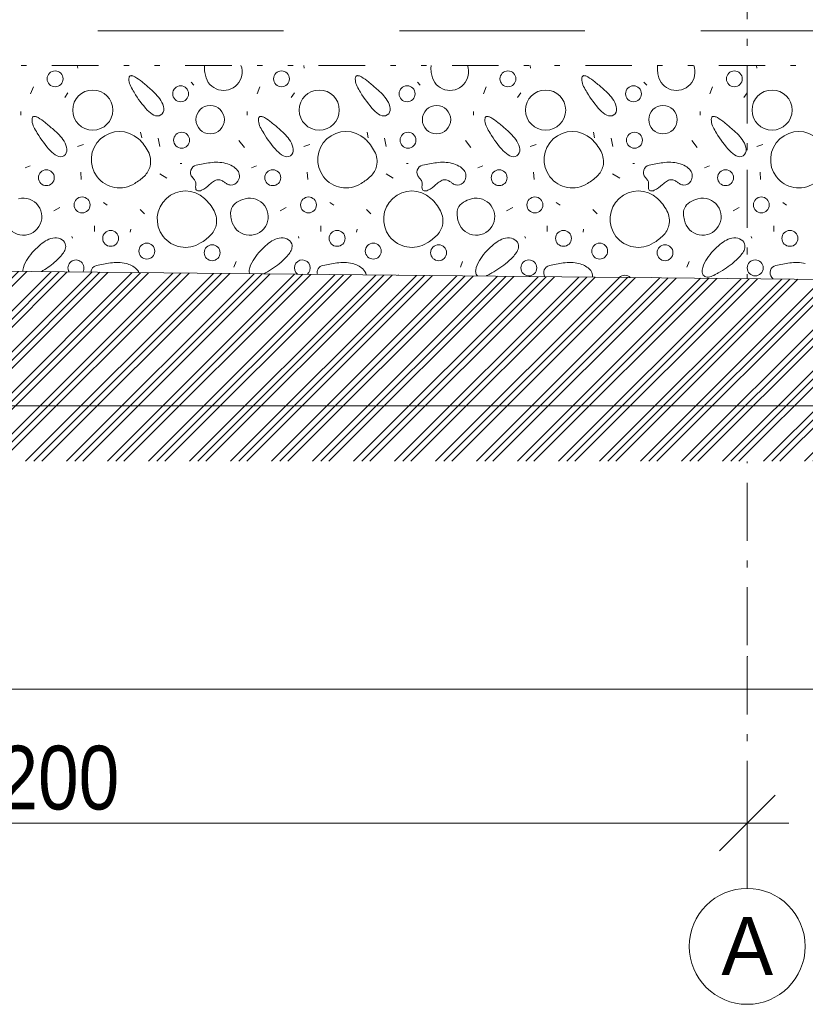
# Model space of a CAD drawing. Header units: millimetres. Extents: x -479461597 to -478645968, y -1101060132 to -1100898045.
# Tile 68 of 145: x -479073390 to -479070003, y -1101050701 to -1101046453. Entities that reach past the tile are written whole.
import ezdxf
from ezdxf.enums import TextEntityAlignment as Align

# ---------------------------------------------------------------- set-up
doc = ezdxf.new("R2010")
doc.units = ezdxf.units.MM
doc.header["$MEASUREMENT"] = 0
for name, pattern in [('Wipeout_Contour', [1000, 0, -1000]), ('Čerchovaná M', [450, 250, -85, 30, -85]), ('Čerchovaná se dvěma tečkami', [575, 200, -110, 22.5, -110, 22.5, -110]), ('Čárkovaná L', [1300, 800, -500])]:
    doc.linetypes.add(name, pattern=pattern)
for name, color, linetype in [('Bourané_2D prvky - vyplně', 7, 'Continuous'), ('Bourané_Kóty - SP', 7, 'Continuous'), ('Konstrukční síť', 7, 'Continuous'), ('Kóty - SP', 7, 'Continuous')]:
    doc.layers.add(name, color=color, linetype=linetype)
for name, color, linetype, lineweight, true_color in [('Bourané_2D prvky - vyplně_Pero_č.__40', 7, 'Continuous', 13, 0xc9ca94), ('Bourané_Konstrukce - základy výkop_Pero_č.__109', 7, 'Continuous', 13, 0x6da3d7), ('Bourané_Kóty - SP_Pero_č.__25', 7, 'Continuous', 13, 0x1a4f6e), ('Bourané_Kóty - SP_Pero_č.__45', 7, 'Continuous', 13, 0x1a4f6e), ('Bourané_Kóty - SP_Pero_č.__85', 7, 'Continuous', 13, 0x1a4f6e), ('Konstrukční síť_Pero_č.__81', 7, 'Continuous', 13, 0xa8a8a8), ('Kóty - SP_Pero_č.__25', 7, 'Continuous', 13, 0x1a4f6e), ('Kóty - SP_Pero_č.__45', 7, 'Continuous', 13, 0x1a4f6e), ('Kóty - SP_Pero_č.__85', 7, 'Continuous', 13, 0x1a4f6e), ('Situace - terén HTU_Pero_č.__186', 7, 'Continuous', 20, 0x7b0011)]:
    doc.layers.add(name, color=color, linetype=linetype, lineweight=lineweight, true_color=true_color)
for name, color, linetype, lineweight in [('Konstrukce - základy podsyp_Pero_č.__96', 124, 'Continuous', 13), ('Konstrukční síť_Pero_č.__183', 7, 'Continuous', 20), ('Legenda_Pero_č.__6', 7, 'Continuous', 20)]:
    doc.layers.add(name, color=color, linetype=linetype, lineweight=lineweight)
doc.styles.add('GENERATED_STYLE_5', font='txt')
doc.styles.add('GENERATED_STYLE_7', font='txt')
doc.dimstyles.new('GENERATED_STYLE__1', dxfattribs={"dimtxt": 275, "dimasz": 228, "dimexe": 0.18, "dimexo": 400, "dimgap": 0.09, "dimtad": 1, "dimtih": 1, "dimtoh": 1, "dimdec": 0, "dimzin": 0, "dimdsep": 46, "dimtxsty": 'GENERATED_STYLE_5', "dimblk": 'ARROWHEAD_6', "dimblk1": 'ARROWHEAD_6', "dimblk2": 'ARROWHEAD_6', "dimcen": 0.09, "dimclrd": 256, "dimclre": 256, "dimclrt": 256, "dimazin": 0, "dimtfac": 1, "dimtdec": 4, "dimtmove": 0, "dimatfit": 3, "dimfxl": 1, "dimtolj": 1, "dimtzin": 0, "dimarcsym": 0})
doc.dimstyles.new('GENERATED_STYLE__5', dxfattribs={"dimtxt": 275, "dimasz": 228, "dimexe": 0.18, "dimexo": 0.0625, "dimgap": 0.09, "dimtad": 1, "dimtih": 1, "dimtoh": 1, "dimdec": 0, "dimzin": 0, "dimdsep": 46, "dimtxsty": 'GENERATED_STYLE_5', "dimblk": 'ARROWHEAD_6', "dimblk1": 'ARROWHEAD_6', "dimblk2": 'ARROWHEAD_6', "dimcen": 0.09, "dimclrd": 256, "dimclre": 256, "dimclrt": 256, "dimazin": 0, "dimtfac": 1, "dimtdec": 4, "dimtmove": 0, "dimatfit": 3, "dimfxl": 1, "dimtolj": 1, "dimtzin": 0, "dimarcsym": 0})
doc.dimstyles.new('GENERATED_STYLE__6', dxfattribs={"dimtxt": 275, "dimasz": 261.25, "dimexe": 0.18, "dimexo": 400, "dimgap": 0.09, "dimtad": 1, "dimtih": 1, "dimtoh": 1, "dimdec": 0, "dimzin": 0, "dimdsep": 46, "dimtxsty": 'GENERATED_STYLE_5', "dimblk": 'ARROWHEAD_6', "dimblk1": 'ARROWHEAD_6', "dimblk2": 'ARROWHEAD_6', "dimcen": 0.09, "dimclrd": 256, "dimclre": 256, "dimclrt": 256, "dimazin": 0, "dimtfac": 1, "dimtdec": 4, "dimtmove": 0, "dimatfit": 3, "dimfxl": 1, "dimtolj": 1, "dimtzin": 0, "dimarcsym": 0})

# ---------------------------------------------------------------- blocks, each defined once
blk = doc.blocks.new('*X61', base_point=(-479070253, -1101046200.7))
at = {"layer": 'Bourané_2D prvky - vyplně_Pero_č.__40', "color": 9, "linetype": 'Continuous', "lineweight": 13, "true_color": 0xc9ca94}
for p, q in [((-479073140.2, -1101046662.5), (-479073141.7, -1101046650.7)), ((-479072163.9, -1101046662.5), (-479072165.4, -1101046650.7)), ((-479071187.6, -1101046662.5), (-479071189, -1101046650.7)), ((-479070211.2, -1101046662.5), (-479070212.7, -1101046650.7)), ((-479073331.2, -1101046742.3), (-479073343.1, -1101046773.1)), ((-479072651, -1101046723.3), (-479072639.1, -1101046735.2)), ((-479072354.9, -1101046742.3), (-479072366.7, -1101046773.1)), ((-479071674.6, -1101046723.3), (-479071662.8, -1101046735.2)), ((-479071378.6, -1101046742.3), (-479071390.4, -1101046773.1)), ((-479070698.3, -1101046723.3), (-479070686.5, -1101046735.2)), ((-479070402.3, -1101046742.3), (-479070414.1, -1101046773.1)), ((-479073196.2, -1101046789.6), (-479073182, -1101046768.3)), ((-479072219.9, -1101046789.6), (-479072205.7, -1101046768.3)), ((-479071243.6, -1101046789.6), (-479071229.4, -1101046768.3)), ((-479070267.2, -1101046789.6), (-479070253, -1101046768.3)), ((-479073385.7, -1101046848.9), (-479073385.7, -1101046865.4)), ((-479072409.4, -1101046848.9), (-479072409.4, -1101046865.4)), ((-479071433.1, -1101046848.9), (-479071433.1, -1101046865.4)), ((-479070456.7, -1101046848.9), (-479070456.7, -1101046865.4)), ((-479072868.9, -1101046938.9), (-479072864.1, -1101046962.6)), ((-479071892.6, -1101046938.9), (-479071887.8, -1101046962.6)), ((-479070916.2, -1101046938.9), (-479070911.5, -1101046962.6)), ((-479073115.2, -1101046991), (-479073141.3, -1101047000.4)), ((-479072793.1, -1101046964.9), (-479072786, -1101047000.4)), ((-479072421.2, -1101047005.2), (-479072444.9, -1101046974.4)), ((-479072138.9, -1101046991), (-479072164.9, -1101047000.4)), ((-479071816.8, -1101046964.9), (-479071809.7, -1101047000.4)), ((-479071444.9, -1101047005.2), (-479071468.6, -1101046974.4)), ((-479071162.6, -1101046991), (-479071188.6, -1101047000.4)), ((-479070840.4, -1101046964.9), (-479070833.3, -1101047000.4)), ((-479070468.6, -1101047005.2), (-479070492.3, -1101046974.4)), ((-479070186.3, -1101046991), (-479070212.3, -1101047000.4)), ((-479073366.7, -1101047092.8), (-479073345.4, -1101047083.4)), ((-479072698.3, -1101047073.9), (-479072691.2, -1101047073.9)), ((-479072390.4, -1101047092.8), (-479072369.1, -1101047083.4)), ((-479071722, -1101047073.9), (-479071714.9, -1101047073.9)), ((-479071414.1, -1101047092.8), (-479071392.8, -1101047083.4)), ((-479070745.7, -1101047073.9), (-479070738.6, -1101047073.9)), ((-479070437.8, -1101047092.8), (-479070416.5, -1101047083.4)), ((-479073126.8, -1101047111.5), (-479073124.5, -1101047142.3)), ((-479072786.3, -1101047118.2), (-479072755.5, -1101047137.2)), ((-479072150.5, -1101047111.5), (-479072148.1, -1101047142.3)), ((-479071810, -1101047118.2), (-479071779.2, -1101047137.2)), ((-479071174.2, -1101047111.5), (-479071171.8, -1101047142.3)), ((-479070833.6, -1101047118.2), (-479070802.8, -1101047137.2)), ((-479070197.9, -1101047111.5), (-479070195.5, -1101047142.3)), ((-479073029.3, -1101047242.5), (-479073012.5, -1101047253.3)), ((-479072053, -1101047242.5), (-479072036.2, -1101047253.3)), ((-479071076.6, -1101047242.5), (-479071059.9, -1101047253.3)), ((-479070100.3, -1101047242.5), (-479070083.6, -1101047253.3)), ((-479073217.1, -1101047262.9), (-479073243.2, -1101047277.1)), ((-479072871.2, -1101047272), (-479072852.3, -1101047290.9)), ((-479072240.8, -1101047262.9), (-479072266.9, -1101047277.1)), ((-479071894.9, -1101047272), (-479071876, -1101047290.9)), ((-479071264.5, -1101047262.9), (-479071290.5, -1101047277.1)), ((-479070918.6, -1101047272), (-479070899.7, -1101047290.9)), ((-479070288.2, -1101047262.9), (-479070314.2, -1101047277.1)), ((-479073067.8, -1101047366.7), (-479073067.8, -1101047343)), ((-479072913.9, -1101047369.1), (-479072911.5, -1101047357.2)), ((-479072091.5, -1101047366.7), (-479072091.5, -1101047343)), ((-479071937.6, -1101047369.1), (-479071935.2, -1101047357.2)), ((-479071115.2, -1101047366.7), (-479071115.2, -1101047343)), ((-479070961.2, -1101047369.1), (-479070958.9, -1101047357.2)), ((-479070138.9, -1101047366.7), (-479070138.9, -1101047343)), ((-479073162.6, -1101047395.1), (-479073165, -1101047388)), ((-479072186.3, -1101047395.1), (-479072188.6, -1101047388)), ((-479071209.9, -1101047395.1), (-479071212.3, -1101047388)), ((-479070233.6, -1101047395.1), (-479070236, -1101047388)), ((-479072456.7, -1101047497), (-479072466.2, -1101047520.7)), ((-479071480.4, -1101047497), (-479071489.9, -1101047520.7)), ((-479070504.1, -1101047497), (-479070513.6, -1101047520.7)), ((-479070665.2, -1101047565.7), (-479070662.9, -1101047566.7))]:
    blk.add_line(p, q, dxfattribs=at)
for centre, radius in [((-479073237.5, -1101046708.4), 34.3), ((-479072261.2, -1101046708.4), 34.3), ((-479071284.9, -1101046708.4), 34.3), ((-479070308.6, -1101046708.4), 34.3), ((-479072696.2, -1101046772.8), 34.3), ((-479071719.8, -1101046772.8), 34.3), ((-479070743.5, -1101046772.8), 34.3), ((-479073075, -1101046843.4), 86.5), ((-479072098.7, -1101046843.4), 86.5), ((-479071122.4, -1101046843.4), 86.5), ((-479070146, -1101046843.4), 86.5), ((-479072569, -1101046884.4), 61.2), ((-479071592.7, -1101046884.4), 61.2), ((-479070616.4, -1101046884.4), 61.2), ((-479072692, -1101046973.2), 34.3), ((-479071715.7, -1101046973.2), 34.3), ((-479070739.4, -1101046973.2), 34.3), ((-479073275.3, -1101047134.9), 34.3), ((-479072299, -1101047134.9), 34.3), ((-479071322.7, -1101047134.9), 34.3), ((-479070346.4, -1101047134.9), 34.3), ((-479073121.2, -1101047252.3), 34.3), ((-479072144.9, -1101047252.3), 34.3), ((-479071168.6, -1101047252.3), 34.3), ((-479070192.3, -1101047252.3), 34.3), ((-479072998.1, -1101047396.6), 34.3), ((-479072021.7, -1101047396.6), 34.3), ((-479071045.4, -1101047396.6), 34.3), ((-479070069.1, -1101047396.6), 34.3), ((-479072842, -1101047451.5), 34.3), ((-479072560.2, -1101047458.5), 34.3), ((-479071865.6, -1101047451.5), 34.3), ((-479071583.9, -1101047458.5), 34.3), ((-479070889.3, -1101047451.5), 34.3), ((-479070607.6, -1101047458.5), 34.3), ((-479071195, -1101047524), 34.3), ((-479070218.7, -1101047524), 34.3)]:
    blk.add_circle(centre, radius, dxfattribs=at)
for centre, radius, start, end in [((-479072533, -1101046664.4), 60.4, 166.8265, 183.2347), ((-479072510.8, -1101046678.7), 79.9, 190.4282, 20.57), ((-479071556.6, -1101046664.4), 60.4, 166.8265, 183.2347), ((-479071534.5, -1101046678.7), 79.9, 190.4282, 20.57), ((-479070580.3, -1101046664.4), 60.4, 166.8265, 183.2347), ((-479070558.2, -1101046678.7), 79.9, 190.4282, 20.57), ((-479072884.3, -1101046710.1), 35.1, 166.9916, 187.7906), ((-479072906.5, -1101046705.3), 12.4, 144.5812, 165.7924), ((-479072910, -1101046702.9), 8.15, 116.4425, 143.7464), ((-479072909.5, -1101046704.4), 9.77, 91.5878, 115.1953), ((-479072909.3, -1101046712.5), 17.9, 76.2622, 91.634), ((-479072916.8, -1101046740.9), 47.3, 60.0923, 75.5611), ((-479072994.4, -1101046877), 203.9, 49.777, 60.2392), ((-479072453.5, -1101046660), 140, 183.2095, 193.7302), ((-479071908, -1101046710.1), 35.1, 166.9916, 187.7906), ((-479071930.2, -1101046705.3), 12.4, 144.5812, 165.7924), ((-479071933.7, -1101046702.9), 8.15, 116.4425, 143.7464), ((-479071933.2, -1101046704.4), 9.77, 91.5878, 115.1953), ((-479071933, -1101046712.5), 17.9, 76.2622, 91.634), ((-479071940.5, -1101046740.9), 47.3, 60.0923, 75.5611), ((-479072018.1, -1101046877), 203.9, 49.777, 60.2392), ((-479071477.2, -1101046660), 140, 183.2095, 193.7302), ((-479070931.7, -1101046710.1), 35.1, 166.9916, 187.7906), ((-479070953.8, -1101046705.3), 12.4, 144.5812, 165.7924), ((-479070957.4, -1101046702.9), 8.15, 116.4425, 143.7464), ((-479070956.9, -1101046704.4), 9.77, 91.5878, 115.1953), ((-479070956.6, -1101046712.5), 17.9, 76.2622, 91.634), ((-479070964.2, -1101046740.9), 47.3, 60.0923, 75.5611), ((-479071041.8, -1101046877), 203.9, 49.777, 60.2392), ((-479070500.8, -1101046660), 140, 183.2095, 193.7302), ((-479072839.5, -1101046705.9), 80.1, 186.4296, 206.157), ((-479072705.1, -1101046639.1), 230.1, 206.3304, 213.6244), ((-479073450.1, -1101047442.6), 930.2, 47.9748, 50.8493), ((-479071863.2, -1101046705.9), 80.1, 186.4296, 206.157), ((-479071728.8, -1101046639.1), 230.1, 206.3304, 213.6244), ((-479072473.8, -1101047442.6), 930.2, 47.9748, 50.8493), ((-479070886.9, -1101046705.9), 80.1, 186.4296, 206.157), ((-479070752.5, -1101046639.1), 230.1, 206.3304, 213.6244), ((-479071497.4, -1101047442.6), 930.2, 47.9748, 50.8493), ((-479072508.3, -1101046538.6), 450.4, 210.4057, 222.5965), ((-479072968.5, -1101046927.1), 225.2, 33.8343, 51.1866), ((-479071532, -1101046538.6), 450.4, 210.4057, 222.5965), ((-479071992.2, -1101046927.1), 225.2, 33.8343, 51.1866), ((-479070555.7, -1101046538.6), 450.4, 210.4057, 222.5965), ((-479071015.9, -1101046927.1), 225.2, 33.8343, 51.1866), ((-479072848.4, -1101046845.2), 79.8, 6.3813, 32.9796), ((-479071872.1, -1101046845.2), 79.8, 6.3813, 32.9796), ((-479070895.8, -1101046845.2), 79.8, 6.3813, 32.9796), ((-479073324.2, -1101046880.9), 12.4, 144.5812, 165.7924), ((-479073327.7, -1101046878.5), 8.15, 116.4425, 143.7464), ((-479073327.2, -1101046880), 9.77, 91.5878, 115.1953), ((-479073327, -1101046888.1), 17.9, 76.2622, 91.634), ((-479073334.5, -1101046916.5), 47.3, 60.0923, 75.5611), ((-479072766.5, -1101046776.5), 99.3, 222.3712, 243.0633), ((-479072797.1, -1101046837.4), 31.2, 242.6052, 300.2402), ((-479072798.9, -1101046839.9), 30, 305.4921, 6.9034), ((-479072347.9, -1101046880.9), 12.4, 144.5812, 165.7924), ((-479072351.4, -1101046878.5), 8.15, 116.4425, 143.7464), ((-479072350.9, -1101046880), 9.77, 91.5878, 115.1953), ((-479072350.6, -1101046888.1), 17.9, 76.2622, 91.634), ((-479072358.2, -1101046916.5), 47.3, 60.0923, 75.5611), ((-479071790.2, -1101046776.5), 99.3, 222.3712, 243.0633), ((-479071820.8, -1101046837.4), 31.2, 242.6052, 300.2402), ((-479071822.5, -1101046839.9), 30, 305.4921, 6.9034), ((-479071371.5, -1101046880.9), 12.4, 144.5812, 165.7924), ((-479071375.1, -1101046878.5), 8.15, 116.4425, 143.7464), ((-479071374.6, -1101046880), 9.77, 91.5878, 115.1953), ((-479071374.3, -1101046888.1), 17.9, 76.2622, 91.634), ((-479071381.9, -1101046916.5), 47.3, 60.0923, 75.5611), ((-479070813.8, -1101046776.5), 99.3, 222.3712, 243.0633), ((-479070844.5, -1101046837.4), 31.2, 242.6052, 300.2402), ((-479070846.2, -1101046839.9), 30, 305.4921, 6.9034), ((-479070395.2, -1101046880.9), 12.4, 144.5812, 165.7924), ((-479070398.8, -1101046878.5), 8.15, 116.4425, 143.7464), ((-479070398.2, -1101046880), 9.77, 91.5878, 115.1953), ((-479070398, -1101046888.1), 17.9, 76.2622, 91.634), ((-479070405.6, -1101046916.5), 47.3, 60.0923, 75.5611), ((-479073302, -1101046885.7), 35.1, 166.9916, 187.7906), ((-479073257.2, -1101046881.5), 80.1, 186.4296, 206.157), ((-479073412.1, -1101047052.5), 203.9, 49.777, 60.2392), ((-479073867.8, -1101047618.2), 930.2, 47.9748, 50.8493), ((-479072325.7, -1101046885.7), 35.1, 166.9916, 187.7906), ((-479072280.9, -1101046881.5), 80.1, 186.4296, 206.157), ((-479072435.8, -1101047052.5), 203.9, 49.777, 60.2392), ((-479072891.5, -1101047618.2), 930.2, 47.9748, 50.8493), ((-479071349.4, -1101046885.7), 35.1, 166.9916, 187.7906), ((-479071304.6, -1101046881.5), 80.1, 186.4296, 206.157), ((-479071459.5, -1101047052.5), 203.9, 49.777, 60.2392), ((-479071915.1, -1101047618.2), 930.2, 47.9748, 50.8493), ((-479070373.1, -1101046885.7), 35.1, 166.9916, 187.7906), ((-479070328.3, -1101046881.5), 80.1, 186.4296, 206.157), ((-479070483.2, -1101047052.5), 203.9, 49.777, 60.2392), ((-479070938.8, -1101047618.2), 930.2, 47.9748, 50.8493), ((-479073122.8, -1101046814.7), 230.1, 206.3304, 213.6244), ((-479072926, -1101046714.2), 450.4, 210.4057, 222.5965), ((-479073386.2, -1101047102.7), 225.2, 33.8343, 51.1866), ((-479072959.8, -1101047057.2), 121.6, 47.4454, 302.6151), ((-479072146.5, -1101046814.7), 230.1, 206.3304, 213.6244), ((-479071949.7, -1101046714.2), 450.4, 210.4057, 222.5965), ((-479072409.9, -1101047102.7), 225.2, 33.8343, 51.1866), ((-479071983.5, -1101047057.2), 121.6, 47.4454, 302.6151), ((-479071170.2, -1101046814.7), 230.1, 206.3304, 213.6244), ((-479070973.4, -1101046714.2), 450.4, 210.4057, 222.5965), ((-479071433.6, -1101047102.7), 225.2, 33.8343, 51.1866), ((-479071007.2, -1101047057.2), 121.6, 47.4454, 302.6151), ((-479070193.9, -1101046814.7), 230.1, 206.3304, 213.6244), ((-479069997, -1101046714.2), 450.4, 210.4057, 222.5965), ((-479070457.2, -1101047102.7), 225.2, 33.8343, 51.1866), ((-479070030.9, -1101047057.2), 121.6, 47.4454, 302.6151), ((-479073266.1, -1101047020.8), 79.8, 6.3813, 32.9796), ((-479073014, -1101047115.2), 201, 27.7394, 47.2569), ((-479072289.8, -1101047020.8), 79.8, 6.3813, 32.9796), ((-479072037.7, -1101047115.2), 201, 27.7394, 47.2569), ((-479071313.5, -1101047020.8), 79.8, 6.3813, 32.9796), ((-479071061.4, -1101047115.2), 201, 27.7394, 47.2569), ((-479070337.1, -1101047020.8), 79.8, 6.3813, 32.9796), ((-479073184.2, -1101046952.1), 99.3, 222.3712, 243.0633), ((-479073214.8, -1101047013), 31.2, 242.6052, 300.2402), ((-479073216.6, -1101047015.5), 30, 305.4921, 6.9034), ((-479072917.9, -1101047064.9), 92.5, 347.7666, 27.8507), ((-479072207.9, -1101046952.1), 99.3, 222.3712, 243.0633), ((-479072238.5, -1101047013), 31.2, 242.6052, 300.2402), ((-479072240.2, -1101047015.5), 30, 305.4921, 6.9034), ((-479071941.6, -1101047064.9), 92.5, 347.7666, 27.8507), ((-479071231.5, -1101046952.1), 99.3, 222.3712, 243.0633), ((-479071262.2, -1101047013), 31.2, 242.6052, 300.2402), ((-479071263.9, -1101047015.5), 30, 305.4921, 6.9034), ((-479070965.3, -1101047064.9), 92.5, 347.7666, 27.8507), ((-479070255.2, -1101046952.1), 99.3, 222.3712, 243.0633), ((-479070285.9, -1101047013), 31.2, 242.6052, 300.2402), ((-479070287.6, -1101047015.5), 30, 305.4921, 6.9034), ((-479072920.6, -1101047059.5), 96.3, 314.7779, 344.9961), ((-479072622.2, -1101047112), 31.5, 102.3324, 221.6658), ((-479072514.1, -1101047544), 476.8, 96.6259, 103.9434), ((-479072542.6, -1101047249.4), 181.1, 76.9848, 98.4191), ((-479072531, -1101047188.6), 119.2, 60.5831, 75.8236), ((-479072505.7, -1101047146.2), 69.8, 37.6475, 61.5974), ((-479071944.2, -1101047059.5), 96.3, 314.7779, 344.9961), ((-479071645.9, -1101047112), 31.5, 102.3324, 221.6658), ((-479071537.8, -1101047544), 476.8, 96.6259, 103.9434), ((-479071566.3, -1101047249.4), 181.1, 76.9848, 98.4191), ((-479071554.7, -1101047188.6), 119.2, 60.5831, 75.8236), ((-479071529.3, -1101047146.2), 69.8, 37.6475, 61.5974), ((-479070967.9, -1101047059.5), 96.3, 314.7779, 344.9961), ((-479070669.6, -1101047112), 31.5, 102.3324, 221.6658), ((-479070561.4, -1101047544), 476.8, 96.6259, 103.9434), ((-479070590, -1101047249.4), 181.1, 76.9848, 98.4191), ((-479070578.4, -1101047188.6), 119.2, 60.5831, 75.8236), ((-479070553, -1101047146.2), 69.8, 37.6475, 61.5974), ((-479072993.8, -1101046985.9), 200.1, 299.8029, 314.8134), ((-479072483, -1101047127.3), 40.4, 327.0376, 36.1209), ((-479072017.5, -1101046985.9), 200.1, 299.8029, 314.8134), ((-479071506.7, -1101047127.3), 40.4, 327.0376, 36.1209), ((-479071041.1, -1101046985.9), 200.1, 299.8029, 314.8134), ((-479070530.4, -1101047127.3), 40.4, 327.0376, 36.1209), ((-479072712.1, -1101047199.4), 93.8, 36.3442, 45.0506), ((-479072660.6, -1101047161.3), 29.8, 9.2485, 36.0448), ((-479072586.7, -1101047174.4), 45.1, 172.1101, 189.0874), ((-479072682.6, -1101047161.7), 51.7, 352.8034, 5.8388), ((-479072661.4, -1101047073.5), 128.1, 295.4669, 314.5735), ((-479072463.5, -1101047279.1), 157.3, 125.1766, 133.3696), ((-479072530.9, -1101047182.6), 39.5, 96.3875, 125.8548), ((-479072533.6, -1101047174.8), 31.5, 62.2902, 93.1672), ((-479072562.3, -1101047227.8), 91.8, 52.6959, 61.7729), ((-479072444.8, -1101047072.6), 102.9, 232.9934, 240.456), ((-479072478.2, -1101047131.1), 35.6, 240.8322, 267.0065), ((-479072479.7, -1101047130.8), 35.8, 269.5174, 328.7918), ((-479071735.8, -1101047199.4), 93.8, 36.3442, 45.0506), ((-479071684.3, -1101047161.3), 29.8, 9.2485, 36.0448), ((-479071610.4, -1101047174.4), 45.1, 172.1101, 189.0874), ((-479071706.3, -1101047161.7), 51.7, 352.8034, 5.8388), ((-479071685.1, -1101047073.5), 128.1, 295.4669, 314.5735), ((-479071487.2, -1101047279.1), 157.3, 125.1766, 133.3696), ((-479071554.6, -1101047182.6), 39.5, 96.3875, 125.8548), ((-479071557.3, -1101047174.8), 31.5, 62.2902, 93.1672), ((-479071586, -1101047227.8), 91.8, 52.6959, 61.7729), ((-479071468.4, -1101047072.6), 102.9, 232.9934, 240.456), ((-479071501.9, -1101047131.1), 35.6, 240.8322, 267.0065), ((-479071503.4, -1101047130.8), 35.8, 269.5174, 328.7918), ((-479070759.5, -1101047199.4), 93.8, 36.3442, 45.0506), ((-479070708, -1101047161.3), 29.8, 9.2485, 36.0448), ((-479070634.1, -1101047174.4), 45.1, 172.1101, 189.0874), ((-479070730, -1101047161.7), 51.7, 352.8034, 5.8388), ((-479070708.8, -1101047073.5), 128.1, 295.4669, 314.5735), ((-479070510.8, -1101047279.1), 157.3, 125.1766, 133.3696), ((-479070578.3, -1101047182.6), 39.5, 96.3875, 125.8548), ((-479070580.9, -1101047174.8), 31.5, 62.2902, 93.1672), ((-479070609.7, -1101047227.8), 91.8, 52.6959, 61.7729), ((-479070492.1, -1101047072.6), 102.9, 232.9934, 240.456), ((-479070525.5, -1101047131.1), 35.6, 240.8322, 267.0065), ((-479070527.1, -1101047130.8), 35.8, 269.5174, 328.7918), ((-479072675.6, -1101047313.8), 121.6, 47.4454, 302.6151), ((-479072616.3, -1101047178.9), 15.1, 189.971, 219.9454), ((-479072620, -1101047181.3), 10.8, 222.4728, 257.5463), ((-479072618.6, -1101047173.7), 18.5, 258.5237, 281.5295), ((-479072622.5, -1101047152.1), 40.5, 280.7953, 293.5363), ((-479071699.3, -1101047313.8), 121.6, 47.4454, 302.6151), ((-479071640, -1101047178.9), 15.1, 189.971, 219.9454), ((-479071643.6, -1101047181.3), 10.8, 222.4728, 257.5463), ((-479071642.3, -1101047173.7), 18.5, 258.5237, 281.5295), ((-479071646.2, -1101047152.1), 40.5, 280.7953, 293.5363), ((-479070722.9, -1101047313.8), 121.6, 47.4454, 302.6151), ((-479070663.7, -1101047178.9), 15.1, 189.971, 219.9454), ((-479070667.3, -1101047181.3), 10.8, 222.4728, 257.5463), ((-479070666, -1101047173.7), 18.5, 258.5237, 281.5295), ((-479070669.9, -1101047152.1), 40.5, 280.7953, 293.5363), ((-479073374.5, -1101047303), 79.9, 190.4282, 104.6294), ((-479072729.7, -1101047371.8), 201, 27.7394, 47.2569), ((-479072398.2, -1101047303), 79.9, 190.4282, 104.6294), ((-479072423.6, -1101047290.4), 57.9, 120.7918, 156.6671), ((-479072381.1, -1101047361.1), 140.5, 105.3821, 120.9077), ((-479071753.4, -1101047371.8), 201, 27.7394, 47.2569), ((-479071421.8, -1101047303), 79.9, 190.4282, 104.6294), ((-479071447.3, -1101047290.4), 57.9, 120.7918, 156.6671), ((-479071404.8, -1101047361.1), 140.5, 105.3821, 120.9077), ((-479070777.1, -1101047371.8), 201, 27.7394, 47.2569), ((-479070445.5, -1101047303), 79.9, 190.4282, 104.6294), ((-479070470.9, -1101047290.4), 57.9, 120.7918, 156.6671), ((-479070428.4, -1101047361.1), 140.5, 105.3821, 120.9077), ((-479072633.7, -1101047321.5), 92.5, 347.7666, 27.8507), ((-479072420.3, -1101047288.7), 60.4, 159.3574, 183.2347), ((-479072340.8, -1101047284.3), 140, 183.2095, 193.7302), ((-479071657.4, -1101047321.5), 92.5, 347.7666, 27.8507), ((-479071443.9, -1101047288.7), 60.4, 159.3574, 183.2347), ((-479071364.5, -1101047284.3), 140, 183.2095, 193.7302), ((-479070681, -1101047321.5), 92.5, 347.7666, 27.8507), ((-479070467.6, -1101047288.7), 60.4, 159.3574, 183.2347), ((-479070388.2, -1101047284.3), 140, 183.2095, 193.7302), ((-479072636.3, -1101047316.2), 96.3, 314.7779, 344.9961), ((-479071660, -1101047316.2), 96.3, 314.7779, 344.9961), ((-479070683.7, -1101047316.2), 96.3, 314.7779, 344.9961), ((-479073166.7, -1101047581.9), 207.1, 122.8427, 132.3696), ((-479073232, -1101047480.5), 86.5, 100.496, 122.8825), ((-479073236.7, -1101047454.9), 60.4, 68.6646, 100.5486), ((-479073227.9, -1101047432.6), 36.5, 19.3509, 68.7902), ((-479073228.1, -1101047431.4), 36.2, 341.8983, 17.4009), ((-479072709.5, -1101047242.6), 200.1, 299.8029, 314.8134), ((-479072190.3, -1101047581.9), 207.1, 122.8427, 132.3696), ((-479072255.7, -1101047480.5), 86.5, 100.496, 122.8825), ((-479072260.4, -1101047454.9), 60.4, 68.6646, 100.5486), ((-479072251.6, -1101047432.6), 36.5, 19.3509, 68.7902), ((-479072251.8, -1101047431.4), 36.2, 341.8983, 17.4009), ((-479071733.2, -1101047242.6), 200.1, 299.8029, 314.8134), ((-479071214, -1101047581.9), 207.1, 122.8427, 132.3696), ((-479071279.4, -1101047480.5), 86.5, 100.496, 122.8825), ((-479071284.1, -1101047454.9), 60.4, 68.6646, 100.5486), ((-479071275.3, -1101047432.6), 36.5, 19.3509, 68.7902), ((-479071275.5, -1101047431.4), 36.2, 341.8983, 17.4009), ((-479070756.9, -1101047242.6), 200.1, 299.8029, 314.8134), ((-479070237.7, -1101047581.9), 207.1, 122.8427, 132.3696), ((-479070303.1, -1101047480.5), 86.5, 100.496, 122.8825), ((-479070307.8, -1101047454.9), 60.4, 68.6646, 100.5486), ((-479070299, -1101047432.6), 36.5, 19.3509, 68.7902), ((-479070299.1, -1101047431.4), 36.2, 341.8983, 17.4009), ((-479073139.7, -1101047628), 259.5, 129.9016, 148.2696), ((-479073401.9, -1101047308.6), 250.4, 310.4067, 321.8671), ((-479073258.8, -1101047420.4), 68.8, 321.4678, 341.1053), ((-479072163.4, -1101047628), 259.5, 129.9016, 148.2696), ((-479072425.6, -1101047308.6), 250.4, 310.4067, 321.8671), ((-479072282.4, -1101047420.4), 68.8, 321.4678, 341.1053), ((-479071187.1, -1101047628), 259.5, 129.9016, 148.2696), ((-479071449.2, -1101047308.6), 250.4, 310.4067, 321.8671), ((-479071306.1, -1101047420.4), 68.8, 321.4678, 341.1053), ((-479070210.8, -1101047628), 259.5, 129.9016, 148.2696), ((-479070472.9, -1101047308.6), 250.4, 310.4067, 321.8671), ((-479070329.8, -1101047420.4), 68.8, 321.4678, 341.1053), ((-479073270, -1101047549.8), 107.6, 147.1941, 171.5945), ((-479073502.5, -1101047188.4), 407.2, 300.1967, 310.2276), ((-479073147.7, -1101047524), 34.3, 328.1574, 210.6967), ((-479072944, -1101047976.3), 476.8, 96.6259, 103.9434), ((-479072972.5, -1101047681.7), 181.1, 76.9848, 98.4191), ((-479072954.1, -1101047604), 101.2, 48.7194, 77.2156), ((-479072293.7, -1101047549.8), 107.6, 147.1941, 171.5945), ((-479072526.2, -1101047188.4), 407.2, 298.7034, 310.2276), ((-479072171.4, -1101047524), 34.3, 305.95, 232.9041), ((-479071967.6, -1101047976.3), 476.8, 96.6259, 103.9434), ((-479071996.2, -1101047681.7), 181.1, 76.9848, 98.4191), ((-479071977.8, -1101047604), 101.2, 48.7194, 77.2156), ((-479071317.4, -1101047549.8), 107.6, 147.1941, 171.5945), ((-479071549.9, -1101047188.4), 407.2, 298.7034, 310.2276), ((-479070991.3, -1101047976.3), 476.8, 96.6259, 103.9434), ((-479071019.8, -1101047681.7), 181.1, 76.9848, 98.4191), ((-479071001.5, -1101047604), 101.2, 48.7194, 77.2156), ((-479070341.1, -1101047549.8), 107.6, 147.1941, 171.5945), ((-479070573.6, -1101047188.4), 407.2, 298.7034, 310.2276), ((-479070015, -1101047976.3), 476.8, 96.6259, 103.9434), ((-479070043.5, -1101047681.7), 181.1, 76.9848, 98.4191), ((-479073345.3, -1101047538.7), 31.5, 171.5409, 181.5292), ((-479073052.1, -1101047544.3), 31.5, 102.3324, 176.6945), ((-479072915.1, -1101047560.2), 42.5, 21.5508, 49.2414), ((-479072368.9, -1101047538.7), 31.5, 171.5409, 199.6784), ((-479070845.8, -1101050121.3), 2973.1, 119.9631, 120.1316), ((-479072075.8, -1101047544.3), 31.5, 102.3324, 194.6121), ((-479071938.7, -1101047560.2), 42.5, 7.8767, 49.2414), ((-479071392.6, -1101047538.7), 31.5, 171.5409, 204.3302), ((-479071401.9, -1101047541.1), 22.1, 208.5693, 234.6293), ((-479071432.1, -1101047437.9), 132.1, 293.085, 302.0672), ((-479069869.4, -1101050121.3), 2973.1, 119.9631, 120.1316), ((-479071099.5, -1101047544.3), 31.5, 102.3324, 214.2854), ((-479070962.4, -1101047560.2), 42.5, 354.6817, 49.2414), ((-479070416.3, -1101047538.7), 31.5, 171.5409, 204.3302), ((-479070425.6, -1101047541.1), 22.1, 208.5693, 254.5479), ((-479070455.7, -1101047437.9), 132.1, 291.1304, 302.0672), ((-479068893.1, -1101050121.3), 2973.1, 119.9631, 120.1316), ((-479070123.2, -1101047544.3), 31.5, 102.3324, 221.6658), ((-479071758, -1101047590), 34.3, 86.6501, 92.204), ((-479070781.7, -1101047590), 34.3, 45.0107, 133.8434), ((-479070421.7, -1101047526.2), 37.6, 254.8791, 291.2132), ((-479070216.6, -1101047634.9), 98.6, 39.6853, 44.9083)]:
    blk.add_arc(centre, radius, start, end, dxfattribs=at)
blk = doc.blocks.new('výplň_2_3', base_point=(-479070253, -1101046200.7))
at = {"color": 254, "linetype": 'Wipeout_Contour', "lineweight": 0, "ltscale": 25215994912.12917}
blk.add_wipeout([(-479095604.7, -1101047000.7), (-479095651.1, -1101047000.7), (-479095651.1, -1101047050.7), (-479095540.5, -1101047050.7), (-479095344.2, -1101047247), (-479095301, -1101047375.7), (-479097801.1, -1101047350.7), (-479097801.1, -1101047450.7), (-479095259, -1101047528.4), (-479095168, -1101047859.2), (-479094914.9, -1101047859.2), (-479094839.2, -1101047650.9), (-479082278.3, -1101047450.5), (-479068802.5, -1101047585.3), (-479068700, -1101047958.3), (-479068405.7, -1101047958.3), (-479068300.6, -1101047576), (-479067167.3, -1101047564.7), (-479067150.4, -1101046721.3), (-479068253.1, -1101046650.7), (-479095604.7, -1101046650.7)], dxfattribs=at).dxf.layer = 'Bourané_2D prvky - vyplně'
at = {"layer": 'Bourané_2D prvky - vyplně_Pero_č.__40', "color": 9, "linetype": 'Continuous', "lineweight": 13, "true_color": 0xc9ca94}
blk.add_blockref('*X61', (-479070253, -1101046200.7), dxfattribs=at)
blk = doc.blocks.new('Standardní značka sítě[13]_3', base_point=(-479070253.1, -1101036200.7))
at = {"layer": 'Konstrukční síť_Pero_č.__183', "color": 7, "linetype": 'Continuous', "lineweight": 20}
blk.add_circle((-479070253.1, -1101050450.7), 250, dxfattribs=at)
at = {"layer": 'Konstrukční síť_Pero_č.__81', "color": 253, "linetype": 'Čerchovaná M', "lineweight": 13, "true_color": 0xa8a8a8}
for p, q in [((-479070253.1, -1101037200.7), (-479070253.1, -1101049200.7)), ((-479070253.1, -1101049200.7), (-479070253.1, -1101050200.7))]:
    blk.add_line(p, q, dxfattribs=at)
blk.add_point((-479070253.1, -1101049200.7), dxfattribs=at)
blk.add_point((-479070253.1, -1101049200.7), dxfattribs=at)
at = {"layer": 'Konstrukční síť_Pero_č.__183', "color": 7, "lineweight": 20, "style": 'GENERATED_STYLE_7'}
for tag, p in [('AC_MarkerText_1_0', (-479070253.1, -1101035949.3)), ('AC_MarkerText_1_1', (-479070253.1, -1101050449.3))]:
    blk.add_attdef(tag, text='', height=250, rotation=360, dxfattribs=at).set_placement(p, align=Align.MIDDLE_CENTER)
blk = doc.blocks.new('*D88', base_point=(-479070253, -1101046200.7))
at = {"layer": 'Kóty - SP_Pero_č.__45', "color": 146, "linetype": 'Continuous', "lineweight": 13, "true_color": 0x1a4f6e}
blk.add_line((-479076333, -1101049799.1), (-479076573, -1101050039.1), dxfattribs=at)
at = {"layer": 'Kóty - SP_Pero_č.__85', "color": 146, "linetype": 'Continuous', "lineweight": 13, "true_color": 0x1a4f6e}
for p, q in [((-479076453, -1101050144.1), (-479076453, -1101049694.1)), ((-479076453, -1101049919.1), (-479070253.2, -1101049919.1))]:
    blk.add_line(p, q, dxfattribs=at)
blk = doc.blocks.new('ARROWHEAD_6')
at = {"color": 0, "linetype": 'Continuous', "lineweight": 0}
for p, q in [((-0.5, -0.5), (0.5, 0.5)), ((0, 0), (-1, 0))]:
    blk.add_line(p, q, dxfattribs=at)
blk = doc.blocks.new('*D89', base_point=(-479070253, -1101046200.7))
at = {"layer": 'Kóty - SP_Pero_č.__45', "color": 146, "linetype": 'Continuous', "lineweight": 13, "true_color": 0x1a4f6e}
for p, q in [((-479076333, -1101049799.1), (-479076573, -1101050039.1)), ((-479070373.2, -1101050039.1), (-479070133.2, -1101049799.1))]:
    blk.add_line(p, q, dxfattribs=at)
at = {"layer": 'Kóty - SP_Pero_č.__85', "color": 146, "linetype": 'Continuous', "lineweight": 13, "true_color": 0x1a4f6e}
for p, q in [((-479070253.2, -1101050144.1), (-479070253.2, -1101049694.1)), ((-479076453, -1101049919.1), (-479070253.2, -1101049919.1)), ((-479070253.2, -1101049919.1), (-479070073.2, -1101049919.1))]:
    blk.add_line(p, q, dxfattribs=at)
at = {"layer": 'Kóty - SP_Pero_č.__25', "color": 146, "lineweight": 13, "true_color": 0x1a4f6e, "insert": (-479073749.1, -1101049864.1), "char_height": 275, "attachment_point": 7, "style": 'GENERATED_STYLE_5'}
blk.add_mtext('\\A1;{\\pql;\\fArial Narrow|b0|i0|c238|p34;6\xa0200}', dxfattribs=at)
blk = doc.blocks.new('*D98', base_point=(-479070253, -1101046200.7))
at = {"layer": 'Bourané_Kóty - SP_Pero_č.__45', "color": 146, "linetype": 'Continuous', "lineweight": 13, "true_color": 0x1a4f6e}
for p, q in [((-479082140.8, -1101047982), (-479082415.8, -1101048257)), ((-479068690.6, -1101048257), (-479068415.6, -1101047982))]:
    blk.add_line(p, q, dxfattribs=at)
at = {"layer": 'Bourané_Kóty - SP_Pero_č.__85', "color": 146, "linetype": 'Continuous', "lineweight": 13, "true_color": 0x1a4f6e}
for p, q in [((-479082278.3, -1101048377.3), (-479082278.3, -1101047719.5)), ((-479068553.1, -1101048377.3), (-479068553.1, -1101047719.5)), ((-479082278.3, -1101048119.5), (-479068553.1, -1101048119.5)), ((-479068553.1, -1101048119.5), (-479068346.9, -1101048119.5))]:
    blk.add_line(p, q, dxfattribs=at)
at = {"layer": 'Bourané_Kóty - SP_Pero_č.__25', "color": 146, "lineweight": 13, "true_color": 0x1a4f6e, "insert": (-479075899.7, -1101048064.5), "char_height": 275, "attachment_point": 7, "style": 'GENERATED_STYLE_5'}
blk.add_mtext('\\A1;{\\pql;\\fArial Narrow|b0|i0|c238|p34;13\xa0725}', dxfattribs=at)
blk = doc.blocks.new('*D105', base_point=(-479070253, -1101046200.7))
at = {"layer": 'Kóty - SP_Pero_č.__45', "color": 146, "linetype": 'Continuous', "lineweight": 13, "true_color": 0x1a4f6e}
for p, q in [((-479082158.3, -1101049220.5), (-479082398.3, -1101049460.5)), ((-479067283, -1101049460.5), (-479067043, -1101049220.5))]:
    blk.add_line(p, q, dxfattribs=at)
at = {"layer": 'Kóty - SP_Pero_č.__85', "color": 146, "linetype": 'Continuous', "lineweight": 13, "true_color": 0x1a4f6e}
for p, q in [((-479082278.3, -1101049565.5), (-479082278.3, -1101048940.5)), ((-479067163, -1101049740.5), (-479067163, -1101049115.5)), ((-479082278.3, -1101049340.5), (-479067163, -1101049340.5)), ((-479067163, -1101049340.5), (-479066983, -1101049340.5))]:
    blk.add_line(p, q, dxfattribs=at)
at = {"layer": 'Kóty - SP_Pero_č.__25', "color": 146, "lineweight": 13, "true_color": 0x1a4f6e, "insert": (-479075204.6, -1101049285.5), "char_height": 275, "attachment_point": 7, "style": 'GENERATED_STYLE_5'}
blk.add_mtext('\\A1;{\\pql;\\fArial Narrow|b0|i0|c238|p34;15\xa0115}', dxfattribs=at)

msp = doc.modelspace()

# ---------------------------------------------------------------- block references
at = {"layer": 'Bourané_2D prvky - vyplně_Pero_č.__40', "color": 9, "linetype": 'Continuous', "lineweight": 13, "true_color": 0xc9ca94}
msp.add_blockref('výplň_2_3', (-479070253, -1101046200.7), dxfattribs=at)

# ---------------------------------------------------------------- dimensions: what is measured, and where the dimension line sits
at = {"layer": 'Kóty - SP', "color": 146, "linetype": 'Continuous', "lineweight": 13, "true_color": 0x1a4f6e}
for base, p1, p2, picture, middle in [((-479070253.1, -1101049919.1), (-479076453, -1101049919.1), (-479070253.1, -1101049919.1), '*D89', (-479073276.7, -1101049726.6)), ((-479076452.9942, -1101049919.1346), (-479076453.0303, -1101049919.1346), (-479076452.9942, -1101049919.1346), '*D88', (-479076436.2069, -1101049726.6346))]:
    dim = msp.add_linear_dim(base=base, p1=p1, p2=p2, dimstyle='GENERATED_STYLE__5', dxfattribs=at)
    dim.commit()
    dim.dimension.update_dxf_attribs({"geometry": picture, "text_midpoint": middle, "dimtype": 160})

# ---------------------------------------------------------------- next in the draw order: block references
at = {"layer": 'Konstrukční síť', "color": 7, "linetype": 'Continuous', "lineweight": 20}
ref = msp.add_blockref('Standardní značka sítě[13]_3', (-479070253.1, -1101036200.7), dxfattribs=at)
ref.add_attrib('AC_MarkerText_1_1', 'A', dxfattribs={"layer": 'Konstrukční síť_Pero_č.__183', "color": 7, "lineweight": 20, "height": 250, "rotation": 360, "style": 'GENERATED_STYLE_7'}).set_placement((-479070253.1, -1101050449.3), align=Align.MIDDLE_CENTER)

# ---------------------------------------------------------------- next in the draw order: wipeouts: each hides what was drawn before it
at = {"color": 254, "linetype": 'Wipeout_Contour', "lineweight": 0, "ltscale": 21613713341.97798}
msp.add_wipeout([(-479099511.6, -1101043989.3), (-479099574.1, -1101043989.3), (-479099573.8, -1101048360.2), (-479067163, -1101048357.9), (-479067163.1, -1101047564.7), (-479068300.6, -1101047576), (-479068405.7, -1101047958.3), (-479068700, -1101047958.3), (-479068802.5, -1101047585.3), (-479082278.3, -1101047450.5), (-479094839.2, -1101047650.9), (-479094894.3, -1101047859.2), (-479095188.6, -1101047859.2), (-479095279.7, -1101047527.8), (-479097801.1, -1101047450.7), (-479097801.1, -1101047200.7), (-479098351.1, -1101047200.7), (-479098351.1, -1101045646.6)], dxfattribs=at).dxf.layer = 'Bourané_2D prvky - vyplně'

# ---------------------------------------------------------------- next in the draw order: hatches: boundary and pattern name
at = {"layer": 'Bourané_2D prvky - vyplně_Pero_č.__40', "linetype": 'Continuous', "lineweight": 13, "true_color": 0xc9ca94}
h = msp.add_hatch(dxfattribs=at)
h.set_pattern_fill('Zemina___původní_0003', color=9, style=0, pattern_type=2)
h.set_pattern_definition([(45, (-479070253.03, -1101046200.66), (-88.38835, 88.38835), []), (45, (-479070270.71, -1101046182.98), (-88.38835, 88.38835), []), (45, (-479070288.39, -1101046165.3), (-88.38835, 88.38835), [])])
h.paths.add_polyline_path([(-479099511.6, -1101043989.3), (-479099574.1, -1101043989.3), (-479099573.8, -1101048360.2), (-479067163, -1101048357.9), (-479067163.1, -1101047564.7), (-479068300.6, -1101047576), (-479068405.7, -1101047958.3), (-479068700, -1101047958.3), (-479068802.5, -1101047585.3), (-479082278.3, -1101047450.5), (-479094839.2, -1101047650.9), (-479094894.3, -1101047859.2), (-479095188.6, -1101047859.2), (-479095279.7, -1101047527.8), (-479097801.1, -1101047450.7), (-479097801.1, -1101047200.7), (-479098351.1, -1101047200.7), (-479098351.1, -1101045646.6)])

# ---------------------------------------------------------------- next in the draw order: linework, layer by layer
at = {"layer": 'Bourané_Konstrukce - základy výkop_Pero_č.__109', "color": 153, "linetype": 'Continuous', "lineweight": 13, "true_color": 0x6da3d7}
msp.add_line((-479068802.5, -1101047585.3), (-479082278.3, -1101047450.5), dxfattribs=at)
at = {"layer": 'Konstrukce - základy podsyp_Pero_č.__96', "color": 124, "linetype": 'Čerchovaná se dvěma tečkami', "lineweight": 13}
msp.add_line((-479096251.1, -1101046650.7), (-479068253.1, -1101046650.7), dxfattribs=at)
at = {"layer": 'Situace - terén HTU_Pero_č.__186', "color": 246, "linetype": 'Čárkovaná L', "lineweight": 20, "true_color": 0x7b0011}
msp.add_line((-479097753.1, -1101046500.7), (-479067164.2, -1101046500.7), dxfattribs=at)

# ---------------------------------------------------------------- next in the draw order: texts
at = {"layer": 'Legenda_Pero_č.__6', "color": 7, "linetype": 'Continuous', "lineweight": 20, "insert": (-479079641.4, -1101042458.8), "char_height": 250, "attachment_point": 1, "style": 'GENERATED_STYLE_5'}
msp.add_mtext('\\A1;{\\pql;\\pt623.517,1624.39,2632.63,14911.4,16319.1,17048.7;\\fArial Narrow|b0|i0|c238|p34;^I^I^I^I^I^I^I^I^I^I^I^I\\P\\pql;\\pt623.517,1624.39,2632.63,14911.4,16319.1,17048.7;\\fArial Narrow|b0|i0|c238|p34;^IDRENÁŽNÍ VRSTVA Z DRCENÉHO KAMENIVA FR.0/32 (0-63)  TL.cca 800- 1000 mm^I\\P\\pql;\\pt1257.35,2110.82,11941.2,13073.2,13654;\\fArial Narrow|b0|i0|c238|p34;       ^IHUTNĚNA PO VRSTVÁCH NA ÚNOSNOST  E\\fArial Narrow|b0|i0|c238|p34;\\A1{\\H.66x;\\S ^ def2;}\\fArial Narrow|b0|i0|c238|p34; = >80 MPa, E\\fArial Narrow|b0|i0|c238|p34;\\A1{\\H.66x;\\S ^ def;}\\fArial Narrow|b0|i0|c238|p34;/E\\fArial Narrow|b0|i0|c238|p34;\\A1{\\H.66x;\\S ^ def1;}\\fArial Narrow|b0|i0|c238|p34;<2,5\\P\\pql;\\pt623.517,1624.39,2632.63,14911.4,16319.1,17048.7;\\fArial Narrow|b0|i0|c238|p34;^ISEPARAČNÍ NETKANÁ  GEOTEXTÍLIE 300 g/m2\\fArial Narrow|b0|i0|c238|p34;^I^I^I^I\\P\\pql;\\pt623.517,1624.39,2632.63,14911.4,16319.1,17048.7;\\fArial Narrow|b0|i0|c238|p34;^ISTÁVAJÍCÍ TERÉN PŘEHUTNĚNÝ POJEZDEM HLADKÉHO VÁLCE\\P\\pql;\\pt1257.35,2110.82,11941.2,13073.2,13654;\\fArial Narrow|b0|i0|c238|p34;^INA ÚNOSNOST  E\\fArial Narrow|b0|i0|c238|p34;\\A1{\\H.66x;\\S ^ def2;}\\fArial Narrow|b0|i0|c238|p34; = >\\fArial Narrow|b0|i0|c238|p34;15\\fArial Narrow|b0|i0|c238|p34; MPa, \\fArial Narrow|b0|i0|c238|p34;E\\fArial Narrow|b0|i0|c238|p34;\\A1{\\H.66x;\\S ^ def;}\\fArial Narrow|b0|i0|c238|p34;/E\\fArial Narrow|b0|i0|c238|p34;\\A1{\\H.66x;\\S ^ def1;}\\fArial Narrow|b0|i0|c238|p34;<2,5^I\\fArial Narrow|b0|i0|c238|p34;^I^I^I^I^I\\P\\pql;\\fArial Narrow|b0|i0|c238|p34;}', dxfattribs=at)

# ---------------------------------------------------------------- next in the draw order: dimensions: what is measured, and where the dimension line sits
at = {"layer": 'Bourané_Kóty - SP', "color": 146, "linetype": 'Continuous', "lineweight": 13, "true_color": 0x1a4f6e}
dim = msp.add_linear_dim(base=(-479068553.1, -1101048119.5), p1=(-479082278.3, -1101047450.5), p2=(-479068553.1, -1101047911.6), dimstyle='GENERATED_STYLE__6', dxfattribs=at)
dim.commit()
dim.dimension.update_dxf_attribs({"geometry": '*D98', "text_midpoint": (-479075322.5, -1101047927), "dimtype": 160})
at = {"layer": 'Kóty - SP', "color": 146, "linetype": 'Continuous', "lineweight": 13, "true_color": 0x1a4f6e}
dim = msp.add_linear_dim(base=(-479067163, -1101049340.5), p1=(-479082278.3, -1101047450.5), p2=(-479067163, -1101049489.4), dimstyle='GENERATED_STYLE__1', dxfattribs=at)
dim.commit()
dim.dimension.update_dxf_attribs({"geometry": '*D105', "text_midpoint": (-479074627.5, -1101049148), "dimtype": 160})

doc.saveas('drawing.dxf')
